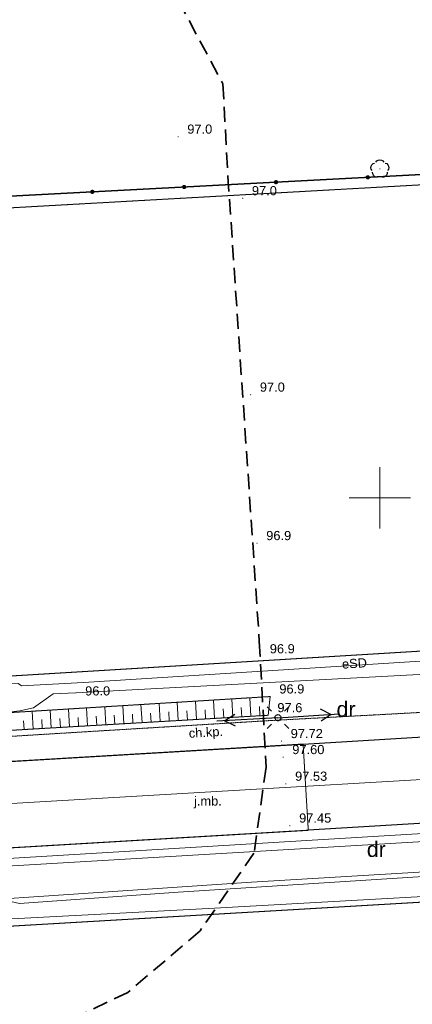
# Model space of a CAD drawing. Extents: x 7422214 to 7520672, y 5676479 to 5816239.
# Tile 37 of 42: x 7490438 to 7493641, y 5776709 to 5784754. Entities that reach past the tile are written whole.
import ezdxf
from ezdxf.enums import TextEntityAlignment as Align

# ---------------------------------------------------------------- set-up
doc = ezdxf.new("R2010")
doc.units = 0
for name, pattern in [('HIDDEN', [0.375, 0.25, -0.125]), ('PRZER2-1', [1.5, 1, -0.5]), ('PRZER2_5-1', [1.75, 1.25, -0.5]), ('PRZER3-1', [2, 1.5, -0.5])]:
    doc.linetypes.add(name, pattern=pattern)
doc.layers.get('0').update_dxf_attribs({"linetype": 'CONTINUOUS'})
doc.layers.add('!!mapa dcp', color=254, linetype='CONTINUOUS', lineweight=25)
doc.styles.add('Arial', font='arial.ttf')

# ---------------------------------------------------------------- blocks, each defined once
blk = doc.blocks.new('GSPRDL1_1')
blk.add_hatch(color=0).paths.add_polyline_path([(0, -0.045), (0.013906, -0.042798), (0.02645, -0.036406), (0.036406, -0.02645), (0.042798, -0.013906), (0.045, 0), (0.042798, 0.013906), (0.036406, 0.02645), (0.02645, 0.036406), (0.013906, 0.042798), (0, 0.045), (-0.013906, 0.042798), (-0.02645, 0.036406), (-0.036406, 0.02645), (-0.042798, 0.013906), (-0.045, 0), (-0.042798, -0.013906), (-0.036406, -0.02645), (-0.02645, -0.036406), (-0.013906, -0.042798)])
at = {"color": 0}
for points in [[(-0.635969, -0.134326), (-0.70458, -0.024001), (-0.731429, 0.103115), (-0.713292, 0.231763), (-0.652348, 0.346501), (-0.55591, 0.433559), (-0.435555, 0.482485)], [(-0.324277, 0.563333), (-0.240553, 0.662679), (-0.127956, 0.727494), (0, 0.75), (0.127956, 0.727494), (0.240553, 0.662679), (0.324277, 0.563333)], [(0.435555, 0.482485), (0.55591, 0.433559), (0.652348, 0.346501), (0.713292, 0.231763), (0.731429, 0.103115), (0.70458, -0.024001), (0.635969, -0.134326)], [(-0.068773, -0.646351), (-0.194901, -0.677512), (-0.324092, -0.663766), (-0.440839, -0.606763), (-0.531129, -0.513345), (-0.584125, -0.394725), (-0.593465, -0.265141)], [(0.593465, -0.265141), (0.584125, -0.394725), (0.531129, -0.513345), (0.440839, -0.606763), (0.324092, -0.663766), (0.194901, -0.677512), (0.068773, -0.646351)]]:
    blk.add_lwpolyline(points, dxfattribs=at)
blk = doc.blocks.new('GSPWPN1')
blk.add_hatch(color=0).paths.add_polyline_path([(-0.045, 0), (-0.043467, -0.011647), (-0.038971, -0.0225), (-0.03182, -0.03182), (-0.0225, -0.038971), (-0.011647, -0.043467), (0, -0.045), (0.011647, -0.043467), (0.0225, -0.038971), (0.03182, -0.03182), (0.038971, -0.0225), (0.043467, -0.011647), (0.045, 0), (0.043467, 0.011647), (0.038971, 0.0225), (0.03182, 0.03182), (0.0225, 0.038971), (0.011647, 0.043467), (0, 0.045), (-0.011647, 0.043467), (-0.0225, 0.038971), (-0.03182, 0.03182), (-0.038971, 0.0225), (-0.043467, 0.011647)])
blk = doc.blocks.new('GSPWPS1')
blk.add_hatch(color=0).paths.add_polyline_path([(-0.045, 0), (-0.043467, -0.011647), (-0.038971, -0.0225), (-0.03182, -0.03182), (-0.0225, -0.038971), (-0.011647, -0.043467), (0, -0.045), (0.011647, -0.043467), (0.0225, -0.038971), (0.03182, -0.03182), (0.038971, -0.0225), (0.043467, -0.011647), (0.045, 0), (0.043467, 0.011647), (0.038971, 0.0225), (0.03182, 0.03182), (0.0225, 0.038971), (0.011647, 0.043467), (0, 0.045), (-0.011647, 0.043467), (-0.0225, 0.038971), (-0.03182, 0.03182), (-0.038971, 0.0225), (-0.043467, 0.011647)])
blk = doc.blocks.new('GUPTSH1')
blk.add_hatch(color=0).paths.add_polyline_path([(-0.045, 0), (-0.043467, -0.011647), (-0.038971, -0.0225), (-0.03182, -0.03182), (-0.0225, -0.038971), (-0.011647, -0.043467), (0, -0.045), (0.011647, -0.043467), (0.0225, -0.038971), (0.03182, -0.03182), (0.038971, -0.0225), (0.043467, -0.011647), (0.045, 0), (0.043467, 0.011647), (0.038971, 0.0225), (0.03182, 0.03182), (0.0225, 0.038971), (0.011647, 0.043467), (0, 0.045), (-0.011647, 0.043467), (-0.0225, 0.038971), (-0.03182, 0.03182), (-0.038971, 0.0225), (-0.043467, 0.011647)])
blk = doc.blocks.new('GUPISL1_9')
at = {"color": 0}
for points in [[(-0.883883, 0.883883), (-0.53033, 0.53033)], [(0.883883, 0.883883), (0.53033, 0.53033)], [(-0.883883, -0.883883), (-0.53033, -0.53033)], [(0.883883, -0.883883), (0.53033, -0.53033)]]:
    blk.add_lwpolyline(points, dxfattribs=at)
blk.add_lwpolyline([(0, 0.25), (0.085505, 0.234922), (0.160697, 0.19151), (0.216507, 0.125), (0.241482, 0.064705), (0.25, 0), (0.241482, -0.064705), (0.216507, -0.125), (0.170042, -0.183262), (0.10847, -0.225242), (0.03726, -0.247207), (-0.03726, -0.247207), (-0.10847, -0.225242), (-0.170042, -0.183262), (-0.216507, -0.125), (-0.243732, -0.05563), (-0.2493, 0.018682), (-0.232718, 0.091335), (-0.195458, 0.155872), (-0.14083, 0.20656), (-0.07369, 0.238893)], close=True, dxfattribs=at)
blk = doc.blocks.new('KOLO')
blk.add_hatch(color=0).paths.add_polyline_path([(-0.175, 0), (-0.169037, -0.045293), (-0.151554, -0.0875), (-0.123744, -0.123744), (-0.0875, -0.151554), (-0.045293, -0.169037), (0, -0.175), (0.045293, -0.169037), (0.0875, -0.151554), (0.123744, -0.123744), (0.151554, -0.0875), (0.169037, -0.045293), (0.175, 0), (0.169037, 0.045293), (0.151554, 0.0875), (0.123744, 0.123744), (0.0875, 0.151554), (0.045293, 0.169037), (0, 0.175), (-0.045293, 0.169037), (-0.0875, 0.151554), (-0.123744, 0.123744), (-0.151554, 0.0875), (-0.169037, 0.045293)])
blk = doc.blocks.new('GULENN1')
at = {"color": 0}
for points in [[(0, 0), (5, 0)], [(3.491081, 0.5), (4.357107, 0), (3.491081, -0.5)]]:
    blk.add_lwpolyline(points, dxfattribs=at)
blk = doc.blocks.new('mapa dcp')
at = {"layer": '!!mapa dcp', "color": 252, "linetype": 'Continuous', "lineweight": 18}
for points in [[(25506.3, 14020.2), (25971.9, 5725.1), (2452.2, 4404.9), (1974.1, 14020.2)], [(32419.2, 2334.6), (6704.3, 769.9), (6703.3, 790.9), (6064.9, 791.1), (4149.9, 1483.1), (2641.9, 2978.1), (2452.2, 4404.9), (25971.9, 5725.1), (29525.6, 5924.3), (32419.2, 6023)], [(32419.2, 2334.6), (6704.3, 769.9), (6741.4, -247), (32419.2, 1256)], [(32419.2, 2113.6), (30526.9, 1991.1), (30186.9, 1922.1), (29811.9, 1935.1), (29137.9, 1912.1), (25728.9, 1722.1), (20968.9, 1441.1), (17457.9, 1254.1), (17271.9, 1245.1), (17110.9, 1133.1), (17000.9, 1106.1), (16717.9, 1074.1), (14834.9, 969.1), (12430.9, 864.1), (9803.9, 680.1), (9300.9, 676.1), (9081.9, 668.1), (8811.9, 563.1), (8385.9, 495.1), (6908.9, 448.1), (6710.2, 565.2)], [(17012.9, 1312.1), (17519, 1338.7), (21941.8, 1619.2), (23182.7, 1692), (26191.7, 1868.7), (28677.6, 2009.8)], [(17012.9, 1312.1), (16985.9, 1330.1), (16819.9, 1325.1), (16818.9, 1304.1), (16837.9, 1276.1)], [(32419.2, 1256), (6741.4, -247), (6777.6, -1245.9), (32419.2, 254.5)], [(18885, 1062.8), (18876.1, 1213.8)], [(17552.8, 984.8), (17544.2, 1131.5)], [(17700.8, 993.5), (17692.2, 1140.6)], [(17848.8, 1002.2), (17840.2, 1149.8)], [(17996.8, 1010.8), (17988.2, 1158.9)], [(18144.9, 1019.5), (18136.2, 1168.1)], [(18292.9, 1028.2), (18284.2, 1177.2)], [(18440.9, 1036.8), (18432.1, 1186.4)], [(18588.9, 1045.5), (18580.1, 1195.5)], [(18736.9, 1054.2), (18728.1, 1204.7)], [(18810.9, 1058.5), (18806.5, 1133.9)], [(18959, 1067.2), (18954.5, 1142.8)], [(17108.7, 958.8), (17100.2, 1104)], [(17256.7, 967.5), (17248.2, 1113.2)], [(17404.8, 976.2), (17396.2, 1122.3)], [(17478.8, 980.5), (17474.5, 1053.7)], [(17626.8, 989.2), (17622.5, 1062.6)], [(17774.8, 997.8), (17770.5, 1071.5)], [(17922.8, 1006.5), (17918.5, 1080.4)], [(18070.9, 1015.2), (18066.5, 1089.3)], [(18218.9, 1023.8), (18214.5, 1098.2)], [(18366.9, 1032.5), (18362.5, 1107.1)], [(18514.9, 1041.2), (18510.5, 1116)], [(18662.9, 1049.8), (18658.5, 1125)], [(17034.7, 954.5), (17030.5, 1027)], [(17182.7, 963.2), (17178.5, 1035.9)], [(17330.8, 971.8), (17326.5, 1044.8)], [(198.5, -1100.2), (1655.4, -1016.1), (5534, -787.1), (6385.5, -737.8), (10232.5, -500), (13925.7, -277.7), (16905.7, -98.2), (21189.2, 158.3), (21335.8, 162.6), (23157, 257.1), (27273.8, 455.9), (28650, 550.7)], [(21183.9, -187.9), (18291.9, -373.9), (16995.9, -466.9), (16792.9, -419.9), (16641.9, -459.9), (14629.9, -580.9), (13257.9, -704.9), (13038.9, -747.9), (10867.9, -913.9), (10515.9, -934.9), (10283.9, -949.9), (7891.9, -1094.9), (4402.9, -1274.9), (3419.9, -2501.9), (3421.9, -2566.9), (3434.9, -2634.9), (3563.9, -2896.9), (3605.9, -3088.9), (3768.9, -4134.9), (3828.9, -4616.9), (1348.9, -5004.9), (54.9, -4045.9)], [(32419.2, -5575.6), (30932.3, -6454.4), (4420.7, -7677.7), (3658.1, -2863.3), (4653.9, -1656.9), (6091.9, -1531.9), (6777.6, -1245.9), (32419.2, 254.5)], [(3828.2, -2094.8), (4466, -1305.2), (10215.3, -981.3), (16416.3, -620.6), (18538, -506.9), (21651.3, -333.7), (26604.7, -52.1), (28718.1, 61.6)]]:
    blk.add_lwpolyline(points, dxfattribs=at)
at = {"layer": '!!mapa dcp', "color": 252, "linetype": 'PRZER3-1', "lineweight": 18}
for points in [[(32419.2, 8508.1), (13561.6, 7434.5), (12165.6, 8676.1), (9690.8, 8513.7), (5209.1, 4559.6), (25971.9, 5725.1), (29525.6, 5924.3), (32419.2, 6023)], [(32419.2, 8508.1), (13561.6, 7434.5), (12165.6, 8676.1), (9690.8, 8513.7), (5209.1, 4559.6), (25971.9, 5725.1), (29525.6, 5924.3), (32419.2, 6023)], [(32419.2, 6023), (29525.6, 5924.3), (25971.9, 5725.1), (5209.1, 4559.6), (9690.8, 8513.7), (2272, 8029.7), (2452.2, 4404.9), (2641.9, 2978.1), (4149.9, 1483.1), (6064.9, 791.1), (6703.3, 790.9), (6704.3, 769.9), (20715.4, 1622.5), (32419.2, 2334.6)], [(32419.2, 6023), (29525.6, 5924.3), (25971.9, 5725.1), (5209.1, 4559.6), (9690.8, 8513.7), (2272, 8029.7), (2452.2, 4404.9), (2641.9, 2978.1), (4149.9, 1483.1), (6064.9, 791.1), (6703.3, 790.9), (6704.3, 769.9), (20715.4, 1622.5), (32419.2, 2334.6)], [(32419.2, 2334.6), (20715.4, 1622.5), (6704.3, 769.9), (4287.5, 622.6), (3208.5, 1558.3), (-645.1, 1324.1), (37.9, -638.9), (720.9, -2600.9), (1203, -2572.8), (3591.1, -2433.4), (4488.8, -1380.3), (6777.6, -1245.9), (20836.4, -423.2), (32419.2, 254.5)], [(9631.9, -450.9), (11066.9, -370.9), (12977.9, -252.9), (15890.9, -72.9), (19352.9, 132.1), (19310.9, 836.1), (14706.9, 562.1), (13264.9, 471.1), (10979.9, 330.1), (8834.9, 212.1), (6613.9, 76.1)], [(32419.2, 254.5), (20836.4, -423.2), (6777.6, -1245.9), (6091.9, -1531.9), (4653.9, -1656.9), (3658.1, -2863.3), (4420.7, -7677.7), (4597.2, -8794.3)]]:
    blk.add_lwpolyline(points, dxfattribs=at)
at = {"layer": '!!mapa dcp', "color": 252, "linetype": 'HIDDEN', "lineweight": 35, "ltscale": 500}
blk.add_lwpolyline([(18291.9, 6913.1), (18655.9, 6231.1), (18697.5, 5474.8), (18953.6, 1676.6), (19009.2, 646.9), (18909.9, -55.9), (18469.9, -690.9), (17881.9, -1192.9), (17184.9, -1527.9), (16425.9, -1673.9), (6310.9, -2285.9), (5840.9, -2276.9), (5087.9, -2103.9), (3144.9, -1383.9), (2739.9, -1198.9), (2115.9, -741.9), (531.9, 769.1)], dxfattribs=at)
at = {"layer": '!!mapa dcp', "color": 252, "linetype": 'Continuous', "lineweight": 35}
blk.add_lwpolyline([(29568.9, 5980.1), (4115.9, 4637.1)], dxfattribs=at)
at = {"layer": '!!mapa dcp', "color": 252, "linetype": 'Continuous', "lineweight": 18, "flags": 128}
for points in [[(19935.9, 2597.1), (19935.9, 3097.1)], [(20185.9, 2847.1), (19685.9, 2847.1)]]:
    blk.add_lwpolyline(points, dxfattribs=at)
at = {"layer": '!!mapa dcp', "color": 252, "linetype": 'PRZER2-1', "lineweight": 18}
for points in [[(19027.9, 1027.1), (20385.1, 1100.5), (22929.5, 1259.6), (24345.4, 1330.4), (26103.1, 1450.2), (27080.9, 1517.6)], [(19027.9, 1027.1), (16059.9, 846.1), (14162.9, 736.1), (12105.9, 608.1), (8466.9, 391.1), (6611.9, 288.1)], [(6613.9, 76.1), (8834.9, 212.1), (10979.9, 330.1), (13264.9, 471.1), (14706.9, 562.1), (19310.9, 836.1)]]:
    blk.add_lwpolyline(points, dxfattribs=at)
at = {"layer": '!!mapa dcp', "color": 252, "linetype": 'Continuous', "lineweight": 25}
for points in [[(19310.9, 836.1), (27097.8, 1311.1)], [(6613.9, 76.1), (8834.9, 212.1), (10979.9, 330.1), (13264.9, 471.1), (14706.9, 562.1), (19310.9, 836.1)], [(27146.5, 601.2), (19352.9, 132.1)], [(6590.9, -631.9), (9631.9, -450.9), (11066.9, -370.9), (12977.9, -252.9), (15890.9, -72.9), (19352.9, 132.1)]]:
    blk.add_lwpolyline(points, dxfattribs=at)
at = {"layer": '!!mapa dcp', "color": 252, "linetype": 'PRZER2_5-1', "lineweight": 18}
blk.add_lwpolyline([(11046.9, 605.1), (15148.9, 844.1), (19025.9, 1071.1), (19041.9, 1224.1), (15127.9, 982.1), (11052.9, 765.1), (11002.9, 762.1), (11011.9, 602.1)], close=True, dxfattribs=at)
at = {"layer": '!!mapa dcp', "color": 252, "linetype": 'Continuous', "lineweight": 18}
blk.add_lwpolyline([(6304.9, -902.9), (7966, -689.6), (21999.7, 141.2), (27164.8, 476.7), (27177.4, 204.4), (18889, -293.8), (11300.9, -805.9), (6313.9, -1049.9)], close=True, dxfattribs=at)
at = {"layer": '!!mapa dcp', "color": 252, "linetype": 'Continuous', "lineweight": 5, "xscale": 100, "yscale": 100, "zscale": 100}
for name, p in [('GSPWPN1', (18290.9, 5798.1)), ('GSPWPN1', (18817.9, 5295.1)), ('GSPWPN1', (18882.9, 3690.1)), ('GSPWPN1', (18934.9, 2477.1)), ('GSPWPN1', (18963.9, 1552.1)), ('GUPTSH1', (17457.9, 1254.1)), ('GSPWPN1', (19041.9, 1224.1)), ('GSPWPN1', (19025.9, 1071.1)), ('GSPWPS1', (19134.5, 859.3)), ('GSPWPS1', (19147.5, 728.7)), ('GSPWPS1', (19170.4, 510.9)), ('GSPWPS1', (19203.4, 168.9))]:
    blk.add_blockref(name, p, dxfattribs=at)
at = {"layer": '!!mapa dcp', "color": 252, "linetype": 'Continuous', "lineweight": 18, "xscale": 100, "yscale": 100, "zscale": 100}
for name, p in [('GSPRDL1_1', (19936.9, 5535.1)), ('GUPISL1_9', (19105.9, 1051.1)), ('GUPISL1_9', (19105.9, 1051.1))]:
    blk.add_blockref(name, p, dxfattribs=at)
at = {"layer": '!!mapa dcp', "color": 252, "linetype": 'Continuous', "lineweight": 25, "xscale": 99.99999999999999, "yscale": 99.99999999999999, "zscale": 99.99999999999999, "rotation": 183.0203489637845}
for p in [(19838.3, 5466.6), (19838.3, 5466.6), (18340.3, 5387.6), (18340.3, 5387.6), (19089.3, 5427.1), (19089.3, 5427.1), (17591.4, 5348.1), (17591.4, 5348.1)]:
    blk.add_blockref('KOLO', p, dxfattribs=at)
at = {"layer": '!!mapa dcp', "color": 252, "linetype": 'Continuous', "lineweight": 18, "xscale": 100, "yscale": 100, "zscale": 100}
for rotation in [3.595536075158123, 183.2198213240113]:
    blk.add_blockref('GULENN1', (19105.9, 1051.1), dxfattribs=dict(at, rotation=rotation))
at = {"layer": '!!mapa dcp', "color": 252, "linetype": 'Continuous', "lineweight": 0, "style": 'Arial'}
for s, p in [('97.0', (18365.9, 5823.1)), ('97.0', (18892.9, 5320.1)), ('97.0', (18957.9, 3715.1)), ('96.9', (19009.9, 2502.1)), ('96.9', (19038.9, 1577.1)), ('96.0', (17532.9, 1232.9)), ('96.9', (19116.9, 1249.1)), ('97.6', (19100.9, 1096.1)), ('97.72', (19209.5, 884.3)), ('97.60', (19222.5, 753.7)), ('97.53', (19245.4, 535.9)), ('97.45', (19278.4, 193.9))]:
    blk.add_text(s, height=75, dxfattribs=at).set_placement(p)
for s, rotation, p in [('eSD', 3.62819, (19731.8, 1457.8)), ('ch.kp.', 3.4435, (18519.8, 894.7))]:
    blk.add_text(s, height=75, rotation=rotation, dxfattribs=at).set_placement(p, align=Align.CENTER)
for s, height, p in [('dr', 125, (19661, 1058.7)), ('j.mb.', 75, (18534.3, 333.3)), ('dr', 125, (19908.1, -86.4))]:
    blk.add_text(s, height=height, dxfattribs=at).set_placement(p, align=Align.CENTER)

msp = doc.modelspace()

# ---------------------------------------------------------------- block references
msp.add_blockref('mapa dcp', (7473439.4, 5777999.2))

doc.saveas('drawing.dxf')
